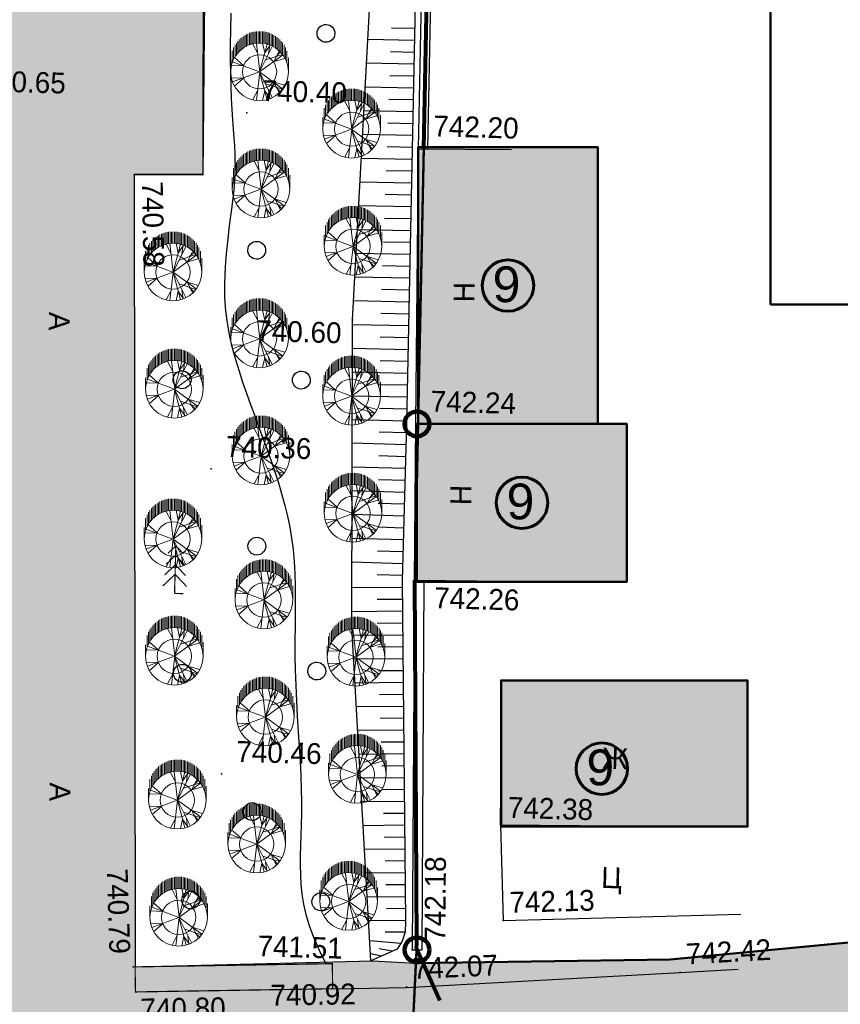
# Model space of a CAD drawing. Header units: millimetres. Extents: x -257011 to 237647566, y 2784933 to 6706507.
# Tile 33 of 256: x 10349974 to 10384411, y 2888420 to 2929744. Entities that reach past the tile are written whole.
import ezdxf
from ezdxf import colors
from ezdxf.entities.mleader import LeaderData, LeaderLine
from ezdxf.lldxf.tags import DXFTag
from ezdxf.math import Vec2, Vec3

# ---------------------------------------------------------------- set-up
doc = ezdxf.new("R2010")
doc.units = ezdxf.units.MM
doc.header["$LTSCALE"] = 1000
doc.header["$PDMODE"] = 32
doc.header["$PDSIZE"] = 0.3
for name, pattern in [('Д_ТРОТ_ТРУБА', [3, 1.5, -1.5]), ('ДОРОГИ_СТРОЯЩ', [9, 8, -1]), ('ОТКОС_НИЗ', [1.2, 0.2, -1])]:
    doc.linetypes.add(name, pattern=pattern)
for name, color, linetype in [('(002) Рамка', 7, 'Continuous'), ('(004) Точки рельефа', 7, 'Continuous'), ('(007) Здания', 7, 'Continuous'), ('(022) Возд. Линии', 7, 'Continuous'), ('(025) Дорога', 7, 'Continuous'), ('(031) Горизонтали', 42, 'Continuous'), ('(035) Откосы', 7, 'Continuous'), ('(038) Деревья', 7, 'Continuous'), ('(040) Ограда', 7, 'Continuous'), ('TREE', 74, 'Continuous')]:
    doc.layers.add(name, color=color, linetype=linetype)
doc.layers.add('.', color=7, linetype='Continuous', lineweight=15)
doc.layers.add('text', color=1, linetype='Continuous', lineweight=13)
doc.styles.add('ATTR', font='romans.shx', dxfattribs={"width": 0.8, "height": 0.470416})
doc.styles.add('BM-431', font='txt')
doc.styles.add('D-431', font='txt', dxfattribs={"width": 2})
doc.styles.add('iso', font='isocpeur.TTF')
doc.styles.add('P-131', font='txt')
doc.styles.add('Roman', font='romans')
doc.styles.get("Standard").update_dxf_attribs({"font": 'ARIALN.TTF'})
doc.styles.add('X_ISO', font='isocpeui.ttf')
doc.linetypes.add('FENCELINE2', pattern='A,6.35,-2.54,[132,ltypeshp.shx,S=2.54,R=0,X=-2.54,Y=0],-2.54,25.4', length=36.83)
tags = doc.linetypes.add('HOT_WATER_SUPPLY', pattern='A,12.7,-5.08,["HW",Standard,S=2.54,R=0,X=-2.54,Y=-1.27],-5.08', length=22.86).pattern_tags.tags
tags[6] = DXFTag(74, 10)
doc.linetypes.add('KANALIS_K', pattern='A,1,["<",Standard,S=1.8,R=0,X=-0.9,Y=-0.9],3,-1,["К",Standard,S=1.8,R=0,X=-0.9,Y=-0.9],-1,10', length=16)
doc.linetypes.add('ОГРАДА_БЕТ', pattern='A,4,["|",Standard,S=0.8,R=0,X=0,Y=-0.8],4', length=8)
picture_1 = doc.add_image_def('image6.png', size_in_pixel=(1429, 926))

# ---------------------------------------------------------------- blocks, each defined once
blk = doc.blocks.new('d')
at = {"layer": '(038) Деревья', "color": 30}
blk.add_ellipse((0, 0), major_axis=(0.265, 0.265), ratio=1, start_param=5.497787, end_param=11.780972, dxfattribs=at)
blk = doc.blocks.new('ell')
at = {"const_width": 0.05}
for points in [[(0, 2), (-0.329, 1.671)], [(0, 0), (0, 2)], [(0, 2), (0.329, 1.671)], [(0, 1.6), (-0.386, 1.214)], [(0, 1.6), (0.386, 1.214)], [(0, 1.2), (-0.443, 0.757)], [(0, 1.2), (0.443, 0.757)], [(0, 0.8), (-0.5, 0.3)], [(0, 0.8), (0.5, 0.3)], [(0, 0), (0.375, 0)]]:
    blk.add_lwpolyline(points, dxfattribs=at)
blk = doc.blocks.new('kjvklglhl')
at = {"layer": '(004) Точки рельефа'}
for p in [(403.701, 502.698), (410.945, 501.418), (399.056, 499.965), (408.377, 494.146), (411.16, 489.868), (402.63, 487.73), (411.313, 483.272), (403.419, 474.946), (415.187, 473.122), (415.404, 469.123), (411.633, 467.784), (408.294, 467.109), (422.893, 467.155), (399.939, 466.739), (411.44, 466.227), (400.071, 465.691)]:
    blk.add_point(p, dxfattribs=at)
at = {"layer": '(007) Здания'}
for points in [[(411.346, 501.403), (411.268, 510.509)], [(415.064, 489.945), (411.163, 489.871), (410.946, 501.4), (414.846, 501.474)], [(415.188, 483.351), (411.288, 483.278), (411.163, 489.871), (415.064, 489.945)], [(411.288, 483.278), (411.633, 467.784)], [(425.143, 473.31), (415.187, 473.122), (415.079, 478.856)], [(411.633, 467.784), (412.033, 467.793)]]:
    blk.add_lwpolyline(points, dxfattribs=at)
at = {"layer": '(025) Дорога', "linetype": 'Д_ТРОТ_ТРУБА', "flags": 128}
for points in [[(306.476, 535.529), (305.9, 533.631), (321.717, 532.149), (330.387, 530.721), (388.476, 532.88), (398.347, 532.707), (398.669, 520.315), (401.552, 520.184), (401.938, 500.043), (399.056, 499.965), (400.025, 466.742)], [(415.187, 473.122), (415.404, 469.123), (425.38, 469.664)], [(408.34, 466.058), (411.44, 466.195), (422.893, 467.155), (425.324, 467.359)]]:
    blk.add_lwpolyline(points, dxfattribs=at)
at = {"layer": '(025) Дорога', "linetype": 'Д_ТРОТ_ТРУБА', "ltscale": 1000, "const_width": 0.05, "flags": 128}
blk.add_lwpolyline([(408.294, 467.109), (400.025, 466.742), (400.071, 465.691), (408.34, 466.058)], close=True, dxfattribs=at)
at = {"layer": '(031) Горизонтали', "flags": 128}
blk.add_lwpolyline([(402.916, 506.862), (402.916, 506.184), (402.925, 505.531), (402.942, 504.908), (402.968, 504.323), (402.999, 503.781), (403.035, 503.281), (403.074, 502.82), (403.114, 502.395), (403.153, 502.003), (403.19, 501.641), (403.221, 501.307), (403.247, 500.997), (403.264, 500.707), (403.274, 500.432), (403.275, 500.162), (403.27, 499.891), (403.256, 499.611), (403.236, 499.315), (403.209, 498.994), (403.175, 498.64), (403.135, 498.25), (403.092, 497.826), (403.051, 497.377), (403.014, 496.908), (402.985, 496.427), (402.969, 495.94), (402.969, 495.454), (402.988, 494.976), (403.029, 494.511), (403.093, 494.057), (403.176, 493.612), (403.279, 493.172), (403.399, 492.734), (403.534, 492.295), (403.685, 491.851), (403.848, 491.4), (404.022, 490.94), (404.205, 490.471), (404.394, 489.997), (404.585, 489.519), (404.776, 489.041), (404.964, 488.565), (405.146, 488.093), (405.32, 487.629), (405.481, 487.173), (405.631, 486.722), (405.767, 486.274), (405.889, 485.825), (405.996, 485.371), (406.088, 484.908), (406.164, 484.434), (406.223, 483.943), (406.265, 483.434), (406.293, 482.906), (406.312, 482.36), (406.325, 481.797), (406.335, 481.217), (406.347, 480.62), (406.365, 480.009), (406.392, 479.382), (406.431, 478.742), (406.48, 478.094), (406.535, 477.444), (406.593, 476.799), (406.651, 476.165), (406.704, 475.548), (406.75, 474.955), (406.786, 474.392), (406.808, 473.863), (406.819, 473.366), (406.823, 472.896), (406.823, 472.448), (406.823, 472.02), (406.825, 471.605), (406.834, 471.2), (406.853, 470.799), (406.886, 470.399), (406.939, 469.994), (407.018, 469.577), (407.129, 469.141), (407.28, 468.682), (407.476, 468.192), (407.724, 467.666), (408.03, 467.097)], dxfattribs=at)
at = {"layer": '(035) Откосы'}
for p, q in [((410.645, 506.435), (409.677, 506.428)), ((410.649, 505.936), (408.695, 505.921)), ((410.653, 505.437), (409.667, 505.429)), ((410.657, 504.938), (408.668, 504.922)), ((410.66, 504.439), (409.657, 504.431)), ((410.664, 503.939), (408.641, 503.924)), ((410.668, 503.44), (409.648, 503.432)), ((410.672, 502.941), (408.614, 502.925)), ((410.676, 502.442), (409.638, 502.434)), ((410.679, 501.943), (408.587, 501.927)), ((410.683, 501.444), (409.628, 501.436)), ((410.687, 500.944), (408.56, 500.928)), ((410.691, 500.445), (409.619, 500.437)), ((410.695, 499.946), (408.533, 499.93)), ((410.698, 499.447), (409.609, 499.439)), ((410.702, 498.948), (408.506, 498.931)), ((410.706, 498.449), (409.599, 498.44)), ((410.71, 497.95), (408.479, 497.932)), ((410.714, 497.45), (409.59, 497.442)), ((410.718, 496.951), (408.452, 496.934)), ((410.721, 496.452), (409.58, 496.443)), ((410.725, 495.953), (408.425, 495.935)), ((410.729, 495.454), (409.57, 495.445)), ((410.733, 494.955), (408.398, 494.937)), ((410.737, 494.455), (409.561, 494.446)), ((410.74, 493.956), (408.383, 493.938)), ((410.744, 493.457), (409.57, 493.448)), ((410.748, 492.958), (408.409, 492.94)), ((410.752, 492.459), (409.587, 492.45)), ((410.756, 491.96), (408.435, 491.942)), ((410.759, 491.461), (409.604, 491.452)), ((410.763, 490.961), (408.462, 490.944)), ((410.767, 490.462), (409.621, 490.453)), ((410.771, 489.963), (408.488, 489.946)), ((410.771, 489.464), (409.636, 489.465)), ((410.771, 488.965), (408.514, 488.966)), ((410.771, 488.466), (409.649, 488.466)), ((410.771, 487.966), (408.541, 487.968)), ((410.77, 487.467), (409.662, 487.468)), ((410.77, 486.968), (408.567, 486.969)), ((410.77, 486.469), (409.675, 486.47)), ((410.769, 485.97), (408.594, 485.971)), ((410.769, 485.471), (409.688, 485.471)), ((410.769, 484.971), (408.62, 484.973)), ((410.769, 484.472), (409.701, 484.473)), ((410.768, 483.973), (408.647, 483.974)), ((410.768, 483.474), (409.714, 483.475)), ((410.779, 482.975), (408.675, 482.895)), ((410.798, 482.476), (409.743, 482.436)), ((410.817, 481.977), (408.702, 481.897)), ((410.836, 481.479), (409.775, 481.438)), ((410.855, 480.98), (408.748, 480.9)), ((410.874, 480.481), (409.832, 480.441)), ((410.893, 479.982), (408.833, 479.904)), ((410.912, 479.483), (409.894, 479.445)), ((410.931, 478.985), (408.918, 478.908)), ((410.95, 478.486), (409.955, 478.448)), ((410.968, 477.987), (409.003, 477.912)), ((410.987, 477.488), (410.016, 477.451)), ((411.006, 476.989), (409.088, 476.916)), ((411.025, 476.49), (410.078, 476.455)), ((411.044, 475.992), (409.173, 475.921)), ((411.063, 475.493), (410.139, 475.458)), ((411.082, 474.994), (409.258, 474.925)), ((411.101, 474.495), (410.201, 474.461)), ((411.12, 473.996), (409.343, 473.929)), ((411.139, 473.498), (410.262, 473.464)), ((411.158, 472.999), (409.428, 472.933)), ((411.177, 472.5), (410.323, 472.468)), ((411.196, 472.001), (409.513, 471.937)), ((411.215, 471.502), (410.385, 471.471)), ((411.234, 471.004), (409.598, 470.941)), ((411.253, 470.505), (410.446, 470.474)), ((411.271, 470.006), (409.682, 469.946)), ((411.29, 469.507), (410.508, 469.477)), ((411.309, 469.008), (409.767, 468.95)), ((411.306, 468.51), (410.476, 468.494)), ((411.147, 468.04), (409.839, 468.107)), ((410.361, 467.485), (409.885, 467.572)), ((410.81, 467.701), (410.241, 467.793))]:
    blk.add_line(p, q, dxfattribs=at)
at = {"layer": '(035) Откосы', "linetype": 'ОТКОС_НИЗ'}
blk.add_lwpolyline([(409.911, 467.269), (408.719, 481.243), (408.377, 494.146), (408.959, 515.7), (408.265, 535.49)], dxfattribs=at)
at = {"layer": '(035) Откосы'}
blk.add_lwpolyline([(410.611, 535.387), (410.611, 510.879), (410.772, 489.864), (410.768, 483.268), (411.311, 468.967), (411.311, 468.528), (411.205, 468.139), (411.005, 467.795), (409.911, 467.269)], dxfattribs=at)
at = {"layer": '(040) Ограда', "linetype": 'ОГРАДА_БЕТ', "ltscale": 0.5, "flags": 128}
for points in [[(410.946, 501.4), (410.868, 510.505)], [(411.688, 483.286), (412.033, 467.793)]]:
    blk.add_lwpolyline(points, dxfattribs=at)
at = {"layer": '(038) Деревья', "color": 30, "linetype": 'Continuous'}
for p in [(406.931, 506.13), (404.282, 496.949), (401.305, 491.428), (406.307, 491.555), (404.636, 484.536), (401.663, 479.114), (407.298, 479.367), (404.753, 473.394), (402.283, 469.613), (407.74, 469.693)]:
    blk.add_blockref('d', p, dxfattribs=at)
at = {"layer": '(038) Деревья', "linetype": 'Continuous'}
blk.add_blockref('ell', (401.24, 482.457), dxfattribs=at)
at = {"layer": '(004) Точки рельефа', "style": 'D-431'}
for s, p in [('740.65', (392.497, 503.296)), ('740.40', (404.301, 503.218)), ('742.20', (411.547, 501.938)), ('740.60', (404.36, 493.144)), ('742.24', (411.76, 490.388)), ('740.36', (403.23, 488.25)), ('742.26', (412.136, 482.146)), ('740.46', (404.019, 475.466)), ('742.38', (415.474, 473.437)), ('741.51', (405.136, 467.33))]:
    blk.add_text(s, height=0.875, dxfattribs=at).set_placement(p)
for s, rotation, p in [('740.58', 272.6996, (399.384, 499.692)), ('742.18', 91.2777, (413.015, 468.162)), ('740.79', 273.4463, (398.722, 470.815)), ('742.13', 3.1056, (415.674, 469.453)), ('742.42', 4.7947, (423.153, 467.493)), ('742.07', 4.024, (411.705, 466.562)), ('740.92', 2.5357, (405.758, 465.275)), ('740.80', 2.5357, (400.317, 464.542))]:
    blk.add_text(s, height=0.875, rotation=rotation, dxfattribs=at).set_placement(p)
at = {"layer": '(007) Здания', "color": 0, "linetype": 'Continuous', "style": 'P-131'}
for p in [(413.477, 495.021), (413.582, 486.506)]:
    blk.add_text('Н', height=0.88, rotation=91.0815, dxfattribs=at).set_placement(p)
at = {"layer": '(007) Здания', "color": 0, "style": 'P-131'}
blk.add_text('Ж', height=0.88, dxfattribs=at).set_placement((419.371, 475.607))
at = {"layer": '(025) Дорога', "linetype": 'ДОРОГИ_СТРОЯЩ', "style": 'BM-431'}
for p in [(395.645, 494.123), (396.232, 474.378)]:
    blk.add_text('A', height=0.875, rotation=270, dxfattribs=at).set_placement(p)
blk.add_text('Ц', height=0.875, dxfattribs=at).set_placement((419.478, 470.606))
blk = doc.blocks.new('dhdyfh')
at = {"layer": 'TREE', "color": 92, "lineweight": 20}
for p, q in [((10253733, 5665949), (10253733, 5666439)), ((10253793, 5665998), (10253793, 5666487)), ((10253854, 5666529), (10253854, 5666039)), ((10253914, 5666083), (10253914, 5666567)), ((10253975, 5666109), (10253975, 5666601)), ((10254035, 5666629), (10254035, 5666140)), ((10254096, 5666652), (10254096, 5666163)), ((10254156, 5666184), (10254156, 5666675)), ((10254217, 5666691), (10254217, 5666204)), ((10254277, 5666217), (10254277, 5666705)), ((10254338, 5666714), (10254338, 5666227)), ((10254398, 5666235), (10254398, 5666724)), ((10254459, 5666724), (10254459, 5666238)), ((10254519, 5666243), (10254519, 5666724)), ((10254580, 5666724), (10254580, 5666240)), ((10254640, 5666233), (10254640, 5666724)), ((10254701, 5666717), (10254701, 5666227)), ((10254761, 5666215), (10254761, 5666706)), ((10254822, 5666693), (10254822, 5666199)), ((10254882, 5666186), (10254882, 5666674)), ((10254943, 5666652), (10254943, 5666166)), ((10255003, 5666140), (10255003, 5666629)), ((10255064, 5666601), (10255064, 5666114)), ((10255125, 5666081), (10255125, 5666565)), ((10255185, 5666529), (10255185, 5666042)), ((10255246, 5665998), (10255246, 5666487)), ((10255306, 5666441), (10255306, 5665949)), ((10253430, 5665555), (10253430, 5666052)), ((10253491, 5665666), (10253491, 5666158)), ((10253551, 5665761), (10253551, 5666240)), ((10253612, 5665831), (10253612, 5666323)), ((10253672, 5665895), (10253672, 5666384)), ((10254443, 5665800), (10254236, 5666193)), ((10254532, 5665031), (10254393, 5666223)), ((10254522, 5665028), (10254837, 5666198)), ((10254522, 5665031), (10255054, 5666100)), ((10254739, 5665821), (10254650, 5666236)), ((10254739, 5665828), (10254966, 5666152)), ((10254897, 5665793), (10254946, 5666154)), ((10255367, 5665893), (10255367, 5666384)), ((10255427, 5666323), (10255427, 5665828)), ((10255488, 5665756), (10255488, 5666256)), ((10255548, 5666158), (10255548, 5665664)), ((10255609, 5665574), (10255609, 5666055)), ((10253370, 5665419), (10253370, 5665908)), ((10253851, 5665290), (10253466, 5665636)), ((10254522, 5665028), (10255488, 5665736)), ((10254778, 5665531), (10255478, 5665762)), ((10255123, 5665467), (10255340, 5665898)), ((10255212, 5665677), (10255390, 5665854)), ((10255669, 5665911), (10255669, 5665409)), ((10255730, 5665030), (10255730, 5665615)), ((10253309, 5665030), (10253309, 5665514)), ((10253851, 5665282), (10253348, 5665297)), ((10254519, 5665030), (10253387, 5665451)), ((10255133, 5665459), (10255577, 5665590))]:
    blk.add_line(p, q, dxfattribs=at)
at = {"layer": 'TREE', "color": 30, "lineweight": 20, "true_color": 0xf8991e}
for p, q in [((10253851, 5664777), (10253348, 5664762)), ((10254519, 5665030), (10253387, 5664608)), ((10254532, 5665028), (10254393, 5663836)), ((10254522, 5665031), (10254837, 5663861)), ((10254522, 5665031), (10255488, 5664323)), ((10254522, 5665028), (10255054, 5663959)), ((10253851, 5664769), (10253466, 5664423)), ((10254778, 5664528), (10255478, 5664297)), ((10255123, 5664592), (10255340, 5664161)), ((10255133, 5664600), (10255577, 5664469)), ((10255212, 5664382), (10255390, 5664205)), ((10254443, 5664259), (10254236, 5663866)), ((10254739, 5664238), (10254650, 5663823)), ((10254739, 5664231), (10254966, 5663908)), ((10254897, 5664266), (10254946, 5663905))]:
    blk.add_line(p, q, dxfattribs=at)
blk.add_circle((10254519, 5665030), 1210, dxfattribs=at)
at = {"layer": 'TREE', "color": 92, "lineweight": 20}
blk.add_circle((10254519, 5665030), 720, dxfattribs=at)
at = {"layer": 'TREE', "color": 30, "lineweight": 20, "true_color": 0xf8991e, "style": 'ATTR', "width": 0.8, "flags": 9}
for p in [(10254522, 5665031), (10254522, 5665028)]:
    blk.add_attdef('ESTCODE', p, '', height=14.1, rotation=90, dxfattribs=at)

msp = doc.modelspace()

# ---------------------------------------------------------------- hatches: boundary and pattern name
at = {"layer": '.', "lineweight": 50, "ltscale": 1000, "transparency": 33554687}
h = msp.add_hatch(color=256, dxfattribs=at)
h.dxf.hatch_style = 1
h.set_gradient(color1=(132, 132, 132), color2=(132, 132, 132), tint=1)
edge = h.paths.add_edge_path()
edge.add_line((10293223.125, 2887097.343), (10329186.014, 2887873.601))
edge.add_line((10329186.014, 2887873.601), (10329186.014, 2889786.184))
edge.add_line((10329186.014, 2889786.184), (10345328.474, 2889786.184))
edge.add_line((10345328.474, 2889786.184), (10345328.474, 2889069.602))
edge.add_line((10345328.474, 2889069.602), (10347954.841, 2889069.602))
edge.add_line((10347954.841, 2889069.602), (10347954.841, 2926419.848))
edge.add_line((10347954.841, 2926419.848), (10347139.448, 2926435.118))
edge.add_line((10347139.448, 2926435.118), (10347165.137, 2940197.067))
edge.add_line((10347165.137, 2940197.067), (10348005.201, 2940197.067))
edge.add_line((10348005.201, 2940197.067), (10348005.201, 2952555.638))
edge.add_line((10348005.201, 2952555.638), (10292340.841, 2952555.638))
edge.add_arc((10292404.198, 2951154.347), 1402.722, 92.5888027, 177.7762916)
edge.add_line((10291002.532, 2951208.775), (10291002.532, 2956666.893))
edge.add_line((10291002.532, 2956666.893), (10354910.944, 2956012.625))
edge.add_line((10354910.944, 2956012.625), (10354910.944, 2943463.996))
edge.add_line((10354910.944, 2943463.996), (10357685.763, 2943463.996))
edge.add_line((10357685.763, 2943463.996), (10357664.748, 2923255.6))
edge.add_line((10357664.748, 2923255.6), (10354780.689, 2923252.584))
edge.add_line((10354780.689, 2923252.584), (10354815.475, 2889991.17))
edge.add_line((10354815.475, 2889991.17), (10364775.188, 2890241.427))
edge.add_line((10364775.188, 2890241.427), (10366601.321, 2890153.161))
edge.add_line((10366601.321, 2890153.161), (10366558.958, 2889276.712))
edge.add_line((10366558.958, 2889276.712), (10366382.939, 2885635.093))
edge.add_line((10366382.939, 2885635.093), (10363039.34, 2885902.047))
edge.add_line((10363039.34, 2885902.047), (10362828.153, 2884131.001))
edge.add_line((10362828.153, 2884131.001), (10292673.993, 2882603.341))
edge.add_line((10292673.993, 2882603.341), (10291253.598, 2881842.195))
edge.add_line((10291253.598, 2881842.195), (10288491.666, 2878445.861))
edge.add_line((10288491.666, 2878445.861), (10286502.532, 2879832.131))
edge.add_line((10286502.532, 2879832.131), (10286502.532, 2928681.172))
edge.add_line((10286502.532, 2928681.172), (10291002.532, 2928681.172))
edge.add_line((10291002.532, 2928681.172), (10291002.532, 2889129.011))
edge.add_arc((10293100.291, 2889192.464), 2098.718, 181.732534, 273.3553239)
h = msp.add_hatch(color=256, dxfattribs=at)
h.dxf.hatch_style = 1
h.set_gradient(color1=(132, 132, 132), color2=(132, 132, 132), tint=1)
h.paths.add_polyline_path([(10366601.321, 2890153.161), (10366382.939, 2885635.093), (10366231.469, 2883965.832), (10387659.404, 2886009.198), (10387986.893, 2891320.079), (10377272.925, 2890298.396)])
at = {"linetype": 'KANALIS_K', "ltscale": 1000}
h = msp.add_hatch(dxfattribs=at)
h.set_pattern_fill('JIS_STN_1E', color=252, scale=550, angle=266, style=0)
h.set_pattern_definition([(311, (0, -2762778.6), (415.09027, 360.832466), []), (311, (-27.05, -2763165.4), (415.09027, 360.832466), [550, -275])])
h.paths.add_polyline_path([(10370176.961, 2895877.772), (10380517.706, 2895877.772), (10380517.706, 2902010.837), (10370176.961, 2902010.837)])
h.paths.add_polyline_path([(10366644.44, 2912782.004), (10375457.351, 2912782.004), (10375457.351, 2906158.024), (10366644.44, 2906158.024)])
h.paths.add_polyline_path([(10366692.556, 2912782.004), (10374236.327, 2912782.004), (10374236.327, 2924389.105), (10366692.556, 2924389.105)])
h.paths.add_polyline_path([(10367121.345, 2933478.78), (10372076.613, 2933478.78), (10372076.613, 2939045.768), (10367121.345, 2939045.768)])
h.paths.add_polyline_path([(10339299.453, 2959975.105), (10354303.869, 2959222.565), (10354565.698, 2965011.502), (10339572.067, 2965687.858)])
h.paths.add_polyline_path([(10285634.352, 2961109.974), (10290167.733, 2961109.974), (10290167.733, 2964964.296), (10285634.352, 2964964.296)])
at = {"lineweight": 50}
h = msp.add_hatch(color=1, dxfattribs=at)
h.set_gradient(color1=(255, 255, 255), one_color=1, tint=1)
h.paths.add_polyline_path([(10369383.768, 2918585.555, 1), (10371545.115, 2918585.555, 1)])
h = msp.add_hatch(color=1, dxfattribs=at)
h.set_gradient(color1=(255, 255, 255), one_color=1, tint=1)
h.paths.add_polyline_path([(10369970.222, 2909470.014, 1), (10372131.569, 2909470.014, 1)])
h = msp.add_hatch(color=1, dxfattribs=at)
h.set_gradient(color1=(255, 255, 255), one_color=1, tint=1)
h.paths.add_polyline_path([(10373322.537, 2898308.816, 1), (10375483.884, 2898308.816, 1)])

# ---------------------------------------------------------------- linework, layer by layer
at = {"layer": '(002) Рамка', "color": 0, "lineweight": 60, "ltscale": 1000}
for centre in [(10370464.441, 2918585.555), (10371050.896, 2909470.014), (10374403.21, 2898308.816)]:
    msp.add_circle(centre, 1080.673, dxfattribs=at)
at = {"layer": '(022) Возд. Линии', "color": 6, "linetype": 'Continuous', "lineweight": 140}
for centre in [(10366644.44, 2912782.004), (10366648.906, 2890704.891)]:
    msp.add_circle(centre, 521.317, dxfattribs=at)
at = {"color": 5, "linetype": 'FENCELINE2', "lineweight": 80, "ltscale": 0.1}
msp.add_line((10366630.734, 2890761.661), (10367611.081, 2888583.471), dxfattribs=at)
at = {"color": 1, "ltscale": 0.1, "const_width": 100}
msp.add_lwpolyline([(10240686.027, 2958053.568), (10215776.869, 2950275.976), (10233106.932, 2834199.244), (10264254.682, 2833453.383), (10291821.94, 2831213.025), (10292764.457, 2854633.132), (10317690.983, 2854400.641), (10325359.542, 2852803.937), (10326158.328, 2862384.206), (10334361.553, 2861840.467), (10334391.701, 2862295.302), (10342287.801, 2861688.946), (10342234.253, 2860991.623), (10364005.562, 2859435.354), (10366382.939, 2885635.093), (10366639.94, 2890952.133), (10366556.549, 2906217.256), (10367637.944, 2958413.917)], dxfattribs=at)
at = {"lineweight": 30, "ltscale": 1000}
msp.add_lwpolyline([(10291002.532, 2956666.893), (10354910.944, 2956012.625), (10354910.944, 2943463.996), (10357685.763, 2943463.996), (10357664.748, 2923255.6), (10354780.689, 2923252.584), (10354815.475, 2889991.17), (10364775.188, 2890241.427), (10366601.321, 2890153.161), (10366558.958, 2889276.712), (10366382.939, 2885635.093)], dxfattribs=at)
at = {"color": 5, "linetype": 'FENCELINE2', "lineweight": 80, "ltscale": 0.1}
for points in [[(10366931.721, 2924326.021), (10367121.345, 2933478.78)], [(10366630.734, 2890761.661), (10366639.94, 2890952.133), (10366556.549, 2906217.256)]]:
    msp.add_lwpolyline(points, dxfattribs=at)
at = {"lineweight": 50, "ltscale": 1000}
for points in [[(10366692.556, 2912782.004), (10374236.327, 2912782.004), (10374236.327, 2924389.105), (10366692.556, 2924389.105)], [(10366644.44, 2912782.004), (10375457.351, 2912782.004), (10375457.351, 2906158.024), (10366644.44, 2906158.024)], [(10370176.961, 2895877.772), (10380517.706, 2895877.772), (10380517.706, 2902010.837), (10370176.961, 2902010.837)]]:
    msp.add_lwpolyline(points, close=True, dxfattribs=at)
msp.add_lwpolyline([(10366601.321, 2890153.161), (10377272.925, 2890298.396), (10387986.893, 2891320.079)], dxfattribs=at)

# ---------------------------------------------------------------- block references
at = {"lineweight": 5, "xscale": 999.9999999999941, "yscale": 999.9999999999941, "zscale": 999.9999999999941, "rotation": 358.3893224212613}
msp.add_blockref('kjvklglhl', (9941829.75, 2434677.112), dxfattribs=at)
at = {"lineweight": 50}
for p in [(105518.798, -2737474.031), (109381.153, -2739880.773), (105578.509, -2742393.132), (109440.865, -2744799.875), (101886.628, -2745876.61), (105518.798, -2748680.931), (101946.339, -2750795.712), (109381.153, -2751087.673), (105578.509, -2753600.032), (109440.865, -2756006.775), (101886.628, -2757083.51), (105702.02, -2759638.486), (101946.339, -2762002.612), (109564.376, -2762045.229), (105761.732, -2764557.588), (109624.087, -2766964.331), (102069.85, -2768041.066), (105397.047, -2769887.701), (109259.402, -2772294.443), (102129.562, -2772960.168)]:
    msp.add_blockref('dhdyfh', p, dxfattribs=at)

# ---------------------------------------------------------------- texts
at = {"color": 7, "ltscale": 30, "insert": (10049091.702, 2929588.156, -75415.319), "char_height": 1784.436705, "width": 106220.7207, "attachment_point": 1, "style": 'X_ISO'}
msp.add_mtext('                               ПОЯСНИТЕЛЬНАЯ ЗАПИСКА\\P\\pi4401.50942;    Проект энергоснабжения {\\C256; Samarqand viloyati Toyloq tumani "Хоnсhоrbоg\'" МFY dagi 11-son maktabni rekonstruksiya qilish. (360 o\'quvchi o\'rinli qo\'shimcha bino qurish).\\P\\pi0;}выполнен на основании ТУ САМ ПТЭС за №18238252188 от  01.07.2026 г.       \\P    Установленная мощность Ру=93,4 кВт.\\P    Расчетная мощность Рр=84 кВт.    \\P    По надежности энергоснабжение объект относятся к потребителям II категории.\\P    {\\C256;Точкой подключения основного источника электроснабжения принять ближайшую существующую в./в опору ВЛ-10 кВ фид. "\\C0;233\\C256;", на которой необходимо установить ПМ-10, ВЛ-10 кВ выполнено кабелем АПвПу-3(1х70) мм2 длиной 60 м в траншее в земле до проектного ТП.}\\P    Предусмотрена установка ТП-ГКТП с ТМ-100кВА.\\P    От ТП предусмотрена прокладка кабеля {\\C0;АВВГ} разного сечения в траншее в земле  до щитов объекта.  \\P    {\\C256;\\c0;Для резервного энергоснабжения теплонососа предусмотрена установка ДЭС мощностью 10 кВт. \\P\\C256;   } Наружное освещение территории объекта выполнено LED светильниками на установленными на металлических опорах. Управление наружным освещением предусмотрено комплектно.\\P    Кабели прокладываются в траншее на глубину 0,7 м от планировочной отметки земли в слое песка по 10см в каждую сторону. Все пересечения и сближении кабельных линий с подземными инженерными коммуникациями выполнить согласно норм и в местах пересечения кабель проложить в а/цементных трубах Д=100мм.                                         \\P    Учет электроэнергии предусмотрен электронным активно-реактивным счетчикам ЕХ-518 прямого включения с системой АИИСКУЭ на н./в. щите  проектного ТП, установленного в отдельном запирающемся  шкафу. \\P     Проектом предусмотрен контур заземления проектной  трансформаторной подстанции, всех щитов, ГРЩ и ДЭС. Сопротивление  растеканию тока не должно превышать 4 ома для ТП, всех  щитов, ГРЩ,  ДЭС.\\P  При производстве электромонтажных работ выполнять требования ПУЭ и ПТБ.', dxfattribs=at)
at = {"color": 250, "char_height": 1500, "width": 156685.73039, "attachment_point": 6, "style": 'Roman'}
for insert in [(10370984.345, 2918628.886, 0), (10371570.8, 2909513.345, 0), (10374923.115, 2898352.147, 0)]:
    msp.add_mtext('\\pt64500;{\\fArial|b0|i0|c0|p34;9}', dxfattribs=dict(at, insert=insert))
at = {"layer": 'text', "color": 7, "linetype": 'HOT_WATER_SUPPLY', "lineweight": 40, "ltscale": 500, "insert": (9988811.88, 2926147.228), "char_height": 1500, "width": 43130.04732, "attachment_point": 1, "style": 'iso'}
msp.add_mtext('\\pi10546;Ведомость рабочих черчежей', dxfattribs=at)

# ---------------------------------------------------------------- pictures from other files: only their frames are drawn
at = {"lineweight": 50, "ltscale": 1000}
image = msp.add_image(picture_1, insert=(10381477.749, 2917792.242), size_in_units=(95014.626, 61570.01), dxfattribs=at)
image.dxf.flags = 7

# ---------------------------------------------------------------- next in the draw order: leaders
at = {"ltscale": 250}
ml = msp.add_multileader_mtext('Standard', dxfattribs=at)
ml.set_content('АВВГ-(4x35) мм2 L=96 на Теплоносос\\Pв ПВХ тр.в траншее в земле. от {\\C0;ТП}', color=256, style='X_ISO')
ml.set_leader_properties()
ml.build(insert=Vec2(0, 0))
ml.multileader.update_dxf_attribs({"text_left_attachment_type": 6, "text_right_attachment_type": 6, "dogleg_length": 0.002, "arrow_head_size": 470.717, "scale": 500})
ctx = ml.context
ctx.base_point, ctx.scale, ctx.char_height, ctx.arrow_head_size, ctx.landing_gap_size, ctx.plane_origin, ctx.plane_x_axis, ctx.plane_y_axis = Vec3(10608578.136, 2963984.565), 500, 784.52892, 470.717, 0, Vec3(10593163.695, 2941475.424), Vec3(0.999942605, 0.010713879), Vec3(-0.010713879, 0.999942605)
ctx.left_attachment, ctx.right_attachment, ctx.text_align_type = 6, 6, 1
notes = []
notes.append((ctx, [(1, (1, 1, 0), (10608577.509, 2963984.558), (0.999942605, 0.010713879), 0.628, [(1, [(10603694.136, 2953153.697)], 0, [])])]))
ctx.mtext.insert, ctx.mtext.text_direction, ctx.mtext.rotation, ctx.mtext.width, ctx.mtext.alignment, ctx.mtext.flow_direction = Vec3(10618177.731, 2965107.365), Vec3(0.999942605, 0.010713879), 0.010714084, 19312.2629, 2, 5
ctx.mtext.has_bg_fill, ctx.mtext.bg_color, ctx.mtext.bg_scale_factor, ctx.mtext.bg_transparency, ctx.mtext.use_window_bg_color = 1, -1023410172, 1.1, 0, 0
for ctx, leaders in notes:
    for number, flags, end, landing, length, lines in leaders:
        leader = LeaderData()
        leader.index, (leader.has_last_leader_line, leader.has_dogleg_vector, leader.attachment_direction) = number, flags
        leader.last_leader_point, leader.dogleg_vector, leader.dogleg_length = Vec3(end), Vec3(landing), length
        for number, points, colour, breaks in lines:
            line = LeaderLine()
            line.index, line.vertices, line.color, line.breaks = number, Vec3.list(points), colors.encode_raw_color(colour), breaks
            leader.lines.append(line)
        ctx.leaders.append(leader)

doc.saveas('drawing.dxf')
